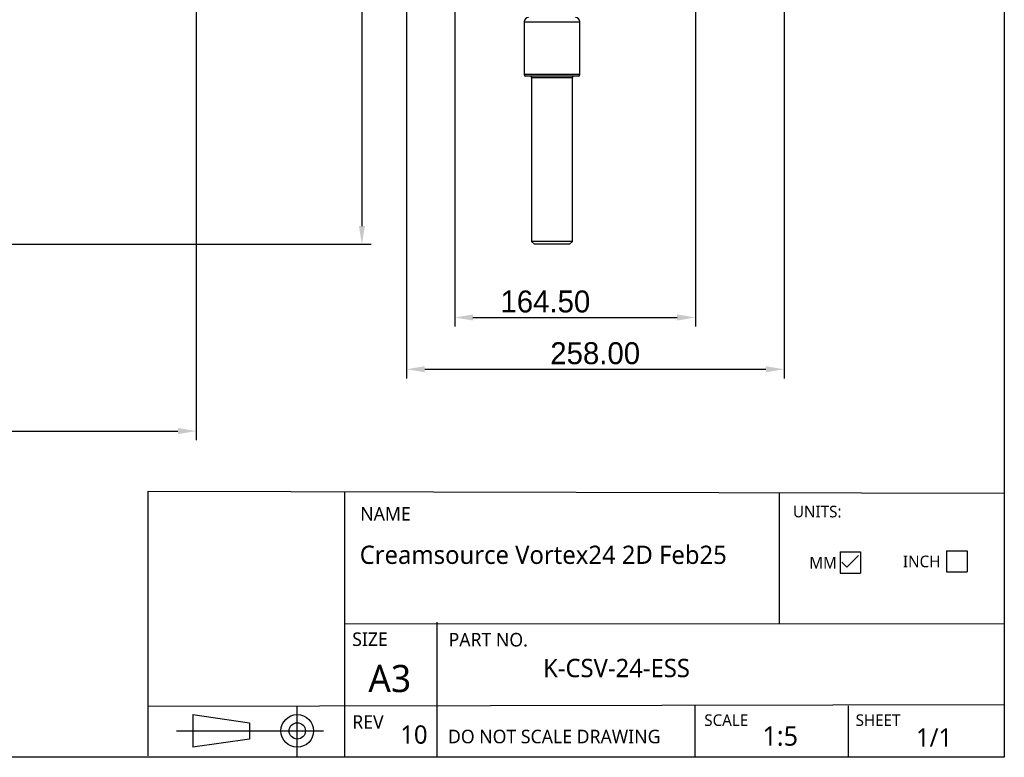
# Model space of a CAD drawing. Extents: x 18 to 418, y 9 to 289.
# Tile 9 of 21: x 283 to 418, y 9 to 110. Entities that reach past the tile are written whole.
import ezdxf

# ---------------------------------------------------------------- set-up
doc = ezdxf.new("R2010")
doc.units = 0
doc.header["$LTSCALE"] = 12.7
doc.header["$PDMODE"] = 33
doc.header["$PDSIZE"] = 1
doc.layers.get('DEFPOINTS').update_dxf_attribs({"linetype": 'CONTINUOUS'})
for name, color, linetype in [('ANNOTATION_TEXT', 7, 'CONTINUOUS'), ('BORDER_ZONES', 7, 'CONTINUOUS'), ('TANGENT_LINES', 7, 'CONTINUOUS'), ('TITLE_BLOCK', 7, 'CONTINUOUS'), ('VISIBLE', 7, 'CONTINUOUS')]:
    doc.layers.add(name, color=color, linetype=linetype)
doc.styles.add('ONSHAPE-STANDARD', font='NotoSans-Regular.ttf')
doc.styles.add('ONSHAPE-STANDARD-DIMENSION', font='txt')
doc.dimstyles.new('ONSHAPE-ISO-25', dxfattribs={"dimtxt": 3, "dimasz": 2.5, "dimexe": 1.25, "dimexo": 0.625, "dimtad": 1, "dimzin": 0, "dimtxsty": 'ONSHAPE-STANDARD-DIMENSION', "dimcen": 2.5, "dimclrd": 7, "dimclre": 7, "dimclrt": 7, "dimadec": 1, "dimazin": 3, "dimtfac": 1, "dimtmove": 0, "dimatfit": 3, "dimtzin": 0})
doc.dimstyles.new('ONSHAPE-ISO-25$0', dxfattribs={"dimtxt": 3, "dimasz": 2.5, "dimexe": 1.25, "dimexo": 0.625, "dimtad": 1, "dimzin": 0, "dimtxsty": 'ONSHAPE-STANDARD-DIMENSION', "dimcen": 2.5, "dimclrd": 7, "dimclre": 7, "dimclrt": 7, "dimadec": 1, "dimazin": 3, "dimtfac": 1, "dimtmove": 0, "dimatfit": 3, "dimtzin": 0})

# ---------------------------------------------------------------- blocks, each defined once
blk = doc.blocks.new('*D1')
at = {"layer": 'ANNOTATION_TEXT', "color": 7}
for p, q in [((40.75, 179.84), (40.75, 52.09)), ((307.11, 179.84), (307.11, 52.09)), ((43.25, 53.34), (304.61, 53.34))]:
    blk.add_line(p, q, dxfattribs=at)
for points in [[(43.25, 53.76), (43.25, 52.92), (40.75, 53.34)], [(304.61, 52.92), (304.61, 53.76), (307.11, 53.34)]]:
    blk.add_solid(points, dxfattribs=at)
at = {"layer": 'DEFPOINTS', "color": 0}
for p in [(40.75, 180.46), (307.11, 180.46), (307.11, 53.34)]:
    blk.add_point(p, dxfattribs=at)
at = {"layer": 'ANNOTATION_TEXT', "color": 7, "insert": (173.93, 55.51), "char_height": 3, "attachment_point": 5, "style": 'ONSHAPE-STANDARD-DIMENSION'}
blk.add_mtext('1331.80', dxfattribs=at)
blk = doc.blocks.new('*D6')
at = {"layer": 'ANNOTATION_TEXT', "color": 7}
for p, q in [((267.89, 273.06), (331, 273.06)), ((329.75, 270.56), (329.75, 81.36)), ((176.95, 78.86), (331, 78.86))]:
    blk.add_line(p, q, dxfattribs=at)
for points in [[(330.17, 270.56), (329.34, 270.56), (329.75, 273.06)], [(329.34, 81.36), (330.17, 81.36), (329.75, 78.86)]]:
    blk.add_solid(points, dxfattribs=at)
at = {"layer": 'DEFPOINTS', "color": 0}
for p in [(267.27, 273.06), (176.33, 78.86), (329.75, 78.86)]:
    blk.add_point(p, dxfattribs=at)
at = {"layer": 'ANNOTATION_TEXT', "color": 7, "insert": (327.58, 204.46), "char_height": 3, "attachment_point": 5, "rotation": 90, "style": 'ONSHAPE-STANDARD-DIMENSION'}
blk.add_mtext('971.00', dxfattribs=at)
blk = doc.blocks.new('*D7')
at = {"layer": 'ANNOTATION_TEXT', "color": 7}
for p, q in [((375.33, 160.75), (375.33, 67.61)), ((342.43, 146.24), (342.43, 67.61)), ((344.93, 68.86), (372.83, 68.86))]:
    blk.add_line(p, q, dxfattribs=at)
for points in [[(344.93, 69.28), (344.93, 68.45), (342.43, 68.86)], [(372.83, 68.45), (372.83, 69.28), (375.33, 68.86)]]:
    blk.add_solid(points, dxfattribs=at)
at = {"layer": 'DEFPOINTS', "color": 0}
for p in [(375.33, 161.38), (342.43, 146.86), (375.33, 68.86)]:
    blk.add_point(p, dxfattribs=at)
at = {"layer": 'ANNOTATION_TEXT', "color": 7, "insert": (354.82, 71.03), "char_height": 3, "attachment_point": 5, "style": 'ONSHAPE-STANDARD-DIMENSION'}
blk.add_mtext('164.50', dxfattribs=at)
blk = doc.blocks.new('*D8')
at = {"layer": 'ANNOTATION_TEXT', "color": 7}
for p, q in [((387.43, 137.04), (387.43, 60.54)), ((335.83, 135.44), (335.83, 60.54)), ((338.33, 61.79), (384.93, 61.79))]:
    blk.add_line(p, q, dxfattribs=at)
for points in [[(338.33, 62.2), (338.33, 61.37), (335.83, 61.79)], [(384.93, 61.37), (384.93, 62.2), (387.43, 61.79)]]:
    blk.add_solid(points, dxfattribs=at)
at = {"layer": 'DEFPOINTS', "color": 0}
for p in [(387.43, 137.66), (335.83, 136.06), (387.43, 61.79)]:
    blk.add_point(p, dxfattribs=at)
at = {"layer": 'ANNOTATION_TEXT', "color": 7, "insert": (361.63, 63.96), "char_height": 3, "attachment_point": 5, "style": 'ONSHAPE-STANDARD-DIMENSION'}
blk.add_mtext('258.00', dxfattribs=at)

msp = doc.modelspace()

# ---------------------------------------------------------------- linework, layer by layer
at = {"layer": 'BORDER_ZONES', "linetype": 'CONTINUOUS'}
for p, q in [((417.5329, 288.7664), (417.5329, 8.7664)), ((417.5329, 8.7664), (17.5329, 8.7664))]:
    msp.add_line(p, q, dxfattribs=at)
at = {"layer": 'TANGENT_LINES'}
for p, q in [((351.926, 109.2604), (359.526, 109.2604)), ((359.526, 102.0604), (351.926, 102.0604)), ((352.926, 101.6604), (358.526, 101.6604))]:
    msp.add_line(p, q, dxfattribs=at)
at = {"layer": 'TITLE_BLOCK'}
for p, q in [((300.5506, 45.1205), (417.5329, 44.8344)), ((300.5579, 8.9332), (300.5579, 45.1226)), ((327.4207, 8.7529), (327.4278, 45.0418)), ((386.7872, 44.8344), (386.7872, 27.0544)), ((395.0923, 36.8353), (395.0923, 33.9327)), ((395.0923, 36.8353), (397.896, 36.8353)), ((396.0316, 34.7497), (397.6237, 36.3418)), ((397.896, 36.8353), (397.896, 33.9327)), ((409.6445, 36.9829), (409.6445, 34.0803)), ((409.6445, 36.9829), (412.4482, 36.9829)), ((412.4482, 36.9829), (412.4482, 34.0803)), ((395.3445, 35.4368), (396.0316, 34.7497)), ((395.0923, 33.9327), (397.896, 33.9327)), ((409.6445, 34.0803), (412.4482, 34.0803)), ((327.4297, 27.0127), (417.5329, 27.0544)), ((340.0156, 8.7664), (340.0156, 27.2002)), ((300.5579, 15.7649), (417.5329, 15.9691)), ((320.917, 8.9112), (320.917, 15.8006)), ((375.2802, 8.7664), (375.2802, 15.7893)), ((396.2353, 8.7664), (396.2353, 15.7893)), ((306.6568, 14.5926), (306.6568, 10.1343)), ((306.6568, 14.5926), (314.3752, 13.478)), ((314.3752, 13.478), (314.3752, 11.2489)), ((304.4169, 12.3641), (324.5142, 12.3641)), ((314.3752, 11.2489), (306.6568, 10.1343))]:
    msp.add_line(p, q, dxfattribs=at)
for radius in [2.2291, 1.1146]:
    msp.add_circle((320.917, 12.3635), radius, dxfattribs=at)
at = {"layer": 'VISIBLE'}
for p, q in [((351.926, 109.2604), (351.926, 102.0604)), ((359.526, 102.0604), (359.526, 109.2604)), ((359.326, 101.8604), (352.126, 101.8604)), ((352.926, 101.6604), (352.926, 79.2604)), ((358.526, 79.2604), (358.526, 101.6604)), ((352.926, 79.2604), (353.326, 78.8604)), ((358.526, 79.2604), (352.926, 79.2604)), ((358.126, 78.8604), (353.326, 78.8604)), ((358.126, 78.8604), (358.526, 79.2604))]:
    msp.add_line(p, q, dxfattribs=at)
for centre, radius, start, end in [((352.526, 109.2604), 0.6, 90, 180), ((358.926, 109.2604), 0.6, 0, 90), ((352.126, 102.0604), 0.2, 180, 270), ((352.726, 101.6604), 0.2, 0, 90), ((358.726, 101.6604), 0.2, 90, 180), ((359.326, 102.0604), 0.2, 270, 0)]:
    msp.add_arc(centre, radius, start, end, dxfattribs=at)

# ---------------------------------------------------------------- texts
at = {"layer": 'TITLE_BLOCK', "style": 'ONSHAPE-STANDARD'}
for s, insert, char_height, attachment_point in [('UNITS:', (388.6508, 43.1346), 1.58957, 1), ('NAME', (329.525, 42.9554), 1.85208, 1), ('INCH', (403.6796, 36.3187), 1.58957, 1), ('MM', (390.8928, 36.1428), 1.58957, 1), ('SIZE', (328.4316, 25.8194), 1.85208, 1), ('PART NO.', (341.5957, 25.7514), 1.85208, 1), ('A3', (333.5545, 21.3767), 3.70417, 2), ('REV', (328.4316, 14.5025), 1.85208, 1), ('SCALE', (376.5367, 14.627), 1.5875, 1), ('SHEET', (397.2183, 14.627), 1.5875, 1), ('DO NOT SCALE DRAWING', (341.5143, 12.5182), 1.852083, 1)]:
    msp.add_mtext(s, dxfattribs=dict(at, insert=insert, char_height=char_height, attachment_point=attachment_point))
at = {"layer": 'TITLE_BLOCK', "attachment_point": 1, "style": 'ONSHAPE-STANDARD'}
for s, insert, char_height, width in [('Creamsource Vortex24 2D Feb25', (329.4494, 37.6807), 2.5, 59.472071), ('K-CSV-24-ESS', (354.5045, 22.2053), 2.5, 28.038041), ('10', (334.9978, 13.1144), 2.5, 12.185627), ('1:5', (384.4768, 12.9888), 2.64583, 11.779633), ('1/1', (405.4686, 12.7211), 2.5, 14.80643)]:
    msp.add_mtext(s, dxfattribs=dict(at, insert=insert, char_height=char_height, width=width))

# ---------------------------------------------------------------- dimensions: what is measured, and where the dimension line sits
at = {"layer": 'ANNOTATION_TEXT'}
for base, p1, p2, angle, dimstyle, picture, middle, dimtype in [((329.7537, 78.8604), (267.2698, 273.0604, 13.4283), (176.3298, 78.8604, -6.2696), 90, 'ONSHAPE-ISO-25$0', '*D6', (329.7537, 204.4604), 160), ((307.1098, 53.3416), (40.7498, 180.4604, 4.4304), (307.1098, 180.4604, 4.4304), 0, 'ONSHAPE-ISO-25', '*D1', (173.9298, 53.3416), 161)]:
    dim = msp.add_linear_dim(base=base, p1=p1, p2=p2, angle=angle, dimstyle=dimstyle, override={"dimlfac": 5, "dimpost": ''}, dxfattribs=at)
    dim.commit()
    dim.dimension.update_dxf_attribs({"geometry": picture, "text_midpoint": middle, "dimtype": dimtype})
for base, p1, p2, picture, middle in [((375.3281, 68.8619), (342.4281, 146.8604, 95.24), (375.3281, 161.379, -0.0598), '*D7', (354.8221, 68.8619)), ((387.4281, 61.7877), (335.8281, 136.0604, 93.34), (387.4281, 137.6604, 50.9936), '*D8', (361.6281, 61.7877))]:
    dim = msp.add_linear_dim(base=base, p1=p1, p2=p2, dimstyle='ONSHAPE-ISO-25$0', override={"dimlfac": 5, "dimpost": ''}, dxfattribs=at)
    dim.commit()
    dim.dimension.update_dxf_attribs({"geometry": picture, "text_midpoint": middle, "dimtype": 160})

doc.saveas('drawing.dxf')
